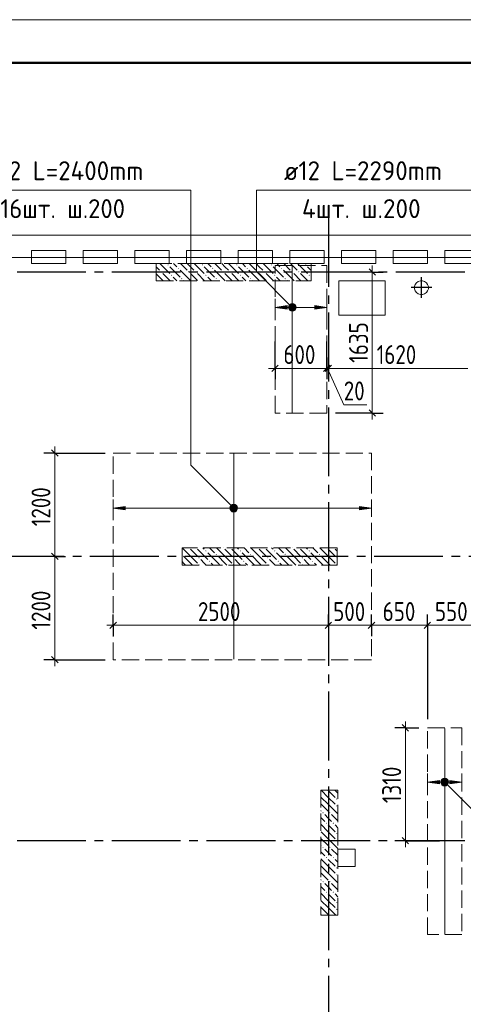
# Model space of a CAD drawing. Header units: millimetres. Extents: x 0 to 31317, y 0 to 42000.
# Tile 9 of 11: x 11038 to 16190, y 30571 to 42000. Entities that reach past the tile are written whole.
import ezdxf

# ---------------------------------------------------------------- set-up
doc = ezdxf.new("R2010")
doc.units = ezdxf.units.MM
doc.linetypes.add('______2', pattern=[270, 200, -70])
doc.linetypes.add('______5', pattern=[1100, 800, -100, 100, -100])
for name, color, linetype, lineweight in [('Standard', 7, 'Continuous', 25), ('ДОП Верх по Х', 7, 'Continuous', 25), ('ЖБ Перекрытие верхний уровень', 7, 'Continuous', 35), ('ЖБ Пилон', 7, 'Continuous', 35), ('Оси', 40, '______5', 18), ('Позиционная метка номер позиции', 7, 'Continuous', 13), ('Примечания', 7, 'Continuous', 25)]:
    doc.layers.add(name, color=color, linetype=linetype, lineweight=lineweight)
doc.styles.add('GOST 2.304-81', font='txt')
doc.styles.add('ISOCPEUR', font='txt')

msp = doc.modelspace()

# ---------------------------------------------------------------- hatches: boundary and pattern name
at = {"layer": 'ДОП Верх по Х', "linetype": 'Continuous', "lineweight": 13, "transparency": 33554687}
for points in [[(14144, 38641), (14004, 38661), (14144, 38681)], [(12264, 36310), (12124, 36330), (12264, 36350)], [(15914, 33130), (15774, 33150), (15914, 33170)]]:
    msp.add_hatch(color=7, dxfattribs=at).paths.add_polyline_path(points, flags=16)
for points in [[(14172, 38642), (14172, 38680), (14166, 38661)], [(14172, 38680), (14185, 38629), (14185, 38693)], [(14172, 38680), (14172, 38642), (14185, 38629)], [(14185, 38693), (14204, 38623), (14204, 38698)], [(14185, 38693), (14185, 38629), (14204, 38623)], [(14204, 38698), (14204, 38623), (14223, 38629)], [(14204, 38698), (14223, 38629), (14223, 38693)], [(14223, 38693), (14223, 38629), (14236, 38642)], [(14223, 38693), (14236, 38642), (14236, 38680)], [(14236, 38680), (14236, 38642), (14241, 38661)], [(14464, 38641), (14604, 38661), (14464, 38681)], [(13492, 36311), (13492, 36349), (13486, 36330)], [(13492, 36349), (13505, 36298), (13505, 36362)], [(13492, 36349), (13492, 36311), (13505, 36298)], [(13505, 36362), (13524, 36293), (13524, 36368)], [(13505, 36362), (13505, 36298), (13524, 36293)], [(13524, 36368), (13524, 36293), (13543, 36298)], [(13524, 36368), (13543, 36298), (13543, 36362)], [(13543, 36362), (13543, 36298), (13556, 36311)], [(13543, 36362), (13556, 36311), (13556, 36349)], [(13556, 36349), (13556, 36311), (13561, 36330)], [(14984, 36310), (15124, 36330), (14984, 36350)], [(16034, 33130), (16174, 33150), (16034, 33170)]]:
    msp.add_hatch(color=7, dxfattribs=at).paths.add_polyline_path(points)
at = {"layer": 'ЖБ Пилон', "linetype": 'Continuous', "lineweight": 18, "transparency": 33554687}
for points in [[(12754, 39153), (12761, 39160), (12767, 39153), (12761, 39147)], [(12874, 39113), (12881, 39120), (12887, 39113), (12881, 39107)], [(13154, 39153), (13161, 39160), (13167, 39153), (13161, 39147)], [(13274, 39113), (13281, 39120), (13287, 39113), (13281, 39107)], [(13554, 39153), (13561, 39160), (13567, 39153), (13561, 39147)], [(13674, 39113), (13681, 39120), (13687, 39113), (13681, 39107)], [(13954, 39153), (13961, 39160), (13967, 39153), (13961, 39147)], [(14074, 39113), (14081, 39120), (14087, 39113), (14081, 39107)], [(14354, 39153), (14361, 39160), (14367, 39153), (14361, 39147)], [(12674, 39073), (12681, 39080), (12687, 39073), (12681, 39067)], [(12794, 39033), (12801, 39040), (12807, 39033), (12801, 39027)], [(12914, 38993), (12921, 39000), (12927, 38993), (12921, 38987)], [(12994, 39073), (13001, 39080), (13007, 39073), (13001, 39067)], [(13074, 39073), (13081, 39080), (13087, 39073), (13081, 39067)], [(13194, 39033), (13201, 39040), (13207, 39033), (13201, 39027)], [(13314, 38993), (13321, 39000), (13327, 38993), (13321, 38987)], [(13394, 39073), (13401, 39080), (13407, 39073), (13401, 39067)], [(13474, 39073), (13481, 39080), (13487, 39073), (13481, 39067)], [(13594, 39033), (13601, 39040), (13607, 39033), (13601, 39027)], [(13714, 38993), (13721, 39000), (13727, 38993), (13721, 38987)], [(13794, 39073), (13801, 39080), (13807, 39073), (13801, 39067)], [(13874, 39073), (13881, 39080), (13887, 39073), (13881, 39067)], [(13994, 39033), (14001, 39040), (14007, 39033), (14001, 39027)], [(14114, 38993), (14121, 39000), (14127, 38993), (14121, 38987)], [(14194, 39073), (14201, 39080), (14207, 39073), (14201, 39067)], [(14274, 39073), (14281, 39080), (14287, 39073), (14281, 39067)], [(14394, 39033), (14401, 39040), (14407, 39033), (14401, 39027)], [(12924, 35797), (12927, 35793), (12924, 35790)], [(13004, 35870), (13001, 35867), (12998, 35870)], [(13084, 35870), (13081, 35867), (13078, 35870)], [(13194, 35833), (13201, 35840), (13207, 35833), (13201, 35827)], [(13314, 35793), (13321, 35800), (13327, 35793), (13321, 35787)], [(13404, 35870), (13401, 35867), (13398, 35870)], [(13484, 35870), (13481, 35867), (13478, 35870)], [(13594, 35833), (13601, 35840), (13607, 35833), (13601, 35827)], [(13714, 35793), (13721, 35800), (13727, 35793), (13721, 35787)], [(13804, 35870), (13801, 35867), (13798, 35870)], [(13884, 35870), (13881, 35867), (13878, 35870)], [(13994, 35833), (14001, 35840), (14007, 35833), (14001, 35827)], [(14114, 35793), (14121, 35800), (14127, 35793), (14121, 35787)], [(14204, 35870), (14201, 35867), (14198, 35870)], [(14284, 35870), (14281, 35867), (14278, 35870)], [(14394, 35833), (14401, 35840), (14407, 35833), (14401, 35827)], [(14514, 35793), (14521, 35800), (14527, 35793), (14521, 35787)], [(14604, 35870), (14601, 35867), (14598, 35870)], [(14684, 35870), (14681, 35867), (14678, 35870)], [(13114, 35753), (13121, 35760), (13127, 35753), (13121, 35747)], [(13114, 35673), (13121, 35680), (13127, 35673), (13124, 35670), (13118, 35670)], [(13234, 35713), (13241, 35720), (13247, 35713), (13241, 35707)], [(13514, 35753), (13521, 35760), (13527, 35753), (13521, 35747)], [(13514, 35673), (13521, 35680), (13527, 35673), (13524, 35670), (13518, 35670)], [(13634, 35713), (13641, 35720), (13647, 35713), (13641, 35707)], [(13914, 35753), (13921, 35760), (13927, 35753), (13921, 35747)], [(13914, 35673), (13921, 35680), (13927, 35673), (13924, 35670), (13918, 35670)], [(14034, 35713), (14041, 35720), (14047, 35713), (14041, 35707)], [(14314, 35753), (14321, 35760), (14327, 35753), (14321, 35747)], [(14314, 35673), (14321, 35680), (14327, 35673), (14324, 35670), (14318, 35670)], [(14434, 35713), (14441, 35720), (14447, 35713), (14441, 35707)], [(14714, 35753), (14721, 35760), (14724, 35757), (14724, 35750), (14721, 35747)], [(14714, 35673), (14721, 35680), (14724, 35677), (14724, 35670), (14718, 35670)], [(14714, 32953), (14721, 32960), (14727, 32953), (14721, 32947)], [(14714, 32873), (14721, 32880), (14727, 32873), (14721, 32867)], [(14554, 32793), (14561, 32800), (14567, 32793), (14561, 32787)], [(14634, 32793), (14641, 32800), (14647, 32793), (14641, 32787)], [(14594, 32673), (14601, 32680), (14607, 32673), (14601, 32667)], [(14674, 32673), (14681, 32680), (14687, 32673), (14681, 32667)], [(14714, 32553), (14721, 32560), (14727, 32553), (14721, 32547)], [(14714, 32473), (14721, 32480), (14727, 32473), (14721, 32467)], [(14554, 32393), (14561, 32400), (14567, 32393), (14561, 32387)], [(14634, 32393), (14641, 32400), (14647, 32393), (14641, 32387)], [(14594, 32273), (14601, 32280), (14607, 32273), (14601, 32267)], [(14674, 32273), (14681, 32280), (14687, 32273), (14681, 32267)], [(14714, 32153), (14721, 32160), (14727, 32153), (14721, 32147)], [(14714, 32073), (14721, 32080), (14727, 32073), (14721, 32067)], [(14554, 31993), (14561, 32000), (14567, 31993), (14561, 31987)], [(14634, 31993), (14641, 32000), (14647, 31993), (14641, 31987)], [(14594, 31873), (14601, 31880), (14607, 31873), (14601, 31867)], [(14674, 31873), (14681, 31880), (14687, 31873), (14681, 31867)], [(14714, 31753), (14721, 31760), (14727, 31753), (14721, 31747)], [(14714, 31673), (14721, 31680), (14727, 31673), (14721, 31667)]]:
    msp.add_hatch(color=7, dxfattribs=at).paths.add_polyline_path(points, flags=16)
at = {"layer": 'Позиционная метка номер позиции', "linetype": 'Continuous', "lineweight": 13, "transparency": 33554687}
for points in [[(14172, 38629), (14215, 38704), (14161, 38650)], [(14161, 38650), (14215, 38704), (14193, 38704)], [(14161, 38650), (14193, 38704), (14161, 38672)], [(14161, 38672), (14193, 38704), (14172, 38693)], [(14172, 38629), (14236, 38693), (14215, 38704)], [(14193, 38618), (14236, 38693), (14172, 38629)], [(14193, 38618), (14247, 38672), (14236, 38693)], [(14215, 38618), (14247, 38672), (14193, 38618)], [(14215, 38618), (14247, 38650), (14247, 38672)], [(14247, 38650), (14215, 38618), (14236, 38629)], [(13492, 36298), (13535, 36373), (13481, 36319)], [(13481, 36319), (13535, 36373), (13513, 36373)], [(13481, 36319), (13513, 36373), (13481, 36342)], [(13481, 36342), (13513, 36373), (13492, 36362)], [(13492, 36298), (13556, 36362), (13535, 36373)], [(13513, 36287), (13556, 36362), (13492, 36298)], [(13513, 36287), (13567, 36342), (13556, 36362)], [(13535, 36287), (13567, 36342), (13513, 36287)], [(13535, 36287), (13567, 36319), (13567, 36342)], [(13567, 36319), (13535, 36287), (13556, 36298)], [(15931, 33162), (15963, 33194), (15942, 33182)], [(15963, 33194), (15931, 33162), (15931, 33139)], [(15963, 33194), (15931, 33139), (15985, 33194)], [(15985, 33194), (15931, 33139), (15942, 33118)], [(15985, 33194), (15942, 33118), (16006, 33182)], [(16006, 33182), (15942, 33118), (15963, 33107)], [(16006, 33182), (15963, 33107), (16017, 33162)], [(16017, 33162), (15963, 33107), (15985, 33107)], [(16017, 33162), (15985, 33107), (16017, 33139)], [(16017, 33139), (15985, 33107), (16006, 33118)]]:
    msp.add_hatch(color=7, dxfattribs=at).paths.add_polyline_path(points)

# ---------------------------------------------------------------- linework, layer by layer
at = {"layer": 'Standard', "color": 7, "linetype": 'Continuous', "lineweight": 25, "transparency": 33554687}
for p, q in [((15095, 39108), (15170, 39033)), ((13966, 37916), (14041, 37991)), ((14566, 37916), (14641, 37991)), ((14586, 37916), (14661, 37991)), ((15095, 37470), (15170, 37396)), ((11408, 37008), (11483, 36933)), ((11408, 35808), (11483, 35733)), ((12086, 34933), (12161, 35008)), ((14586, 34933), (14661, 35008)), ((15086, 34933), (15161, 35008)), ((15736, 34933), (15811, 35008)), ((11408, 34608), (11483, 34533)), ((15480, 33817), (15555, 33743)), ((15480, 32508), (15555, 32433))]:
    msp.add_line(p, q, dxfattribs=at)
at = {"layer": 'Standard', "color": 7, "linetype": 'Continuous', "lineweight": 13, "transparency": 33554687}
for p, q in [((15133, 39070), (15133, 39145)), ((14004, 37953), (13929, 37953)), ((14604, 37953), (14624, 37953)), ((14614, 37953), (14802, 37531)), ((14624, 37953), (16244, 37953)), ((14802, 37531), (15068, 37531)), ((15133, 37433), (15133, 37358)), ((11445, 36970), (11445, 37045)), ((11445, 35770), (11445, 34570)), ((12124, 34970), (12049, 34970)), ((12124, 34970), (14624, 34970)), ((14624, 34970), (15124, 34970)), ((15124, 34970), (15774, 34970)), ((15774, 34970), (16324, 34970)), ((11445, 34570), (11445, 34495)), ((15518, 33780), (15518, 33855)), ((15518, 32470), (15518, 32395))]:
    msp.add_line(p, q, dxfattribs=at)
at = {"layer": 'Standard', "color": 251, "linetype": 'Continuous', "lineweight": -3, "true_color": 0x656565, "transparency": 33554687}
for p, q in [((15133, 39070), (14704, 39070)), ((15133, 39070), (15008, 39070)), ((15133, 39070), (15258, 39070)), ((14004, 37953), (14004, 38263)), ((14004, 37953), (14004, 38078)), ((14604, 37953), (14604, 38078)), ((14624, 37953), (14624, 38078)), ((14004, 37953), (14004, 37828)), ((14604, 37953), (14604, 37828)), ((14624, 37953), (14624, 37828)), ((14624, 37953), (14624, 37953)), ((15133, 37433), (14704, 37433)), ((15133, 37433), (15008, 37433)), ((15133, 37433), (15258, 37433)), ((11445, 36970), (11320, 36970)), ((11445, 36970), (11570, 36970)), ((11445, 36970), (12030, 36970)), ((11445, 35770), (11320, 35770)), ((11445, 35770), (11570, 35770)), ((11445, 35770), (11445, 35770)), ((12124, 34970), (12124, 35095)), ((14624, 34970), (14624, 35095)), ((15124, 34970), (15124, 35095)), ((15774, 34970), (15774, 35095)), ((12124, 34970), (12124, 34845)), ((12124, 34970), (12124, 34970)), ((14624, 34970), (14624, 34845)), ((14624, 34970), (14624, 34788)), ((15124, 34970), (15124, 34845)), ((15124, 34970), (15124, 34970)), ((15774, 34970), (15774, 34845)), ((15774, 34970), (15774, 33880)), ((11445, 34570), (11320, 34570)), ((11445, 34570), (11570, 34570)), ((11445, 34570), (12030, 34570)), ((15518, 33780), (15393, 33780)), ((15518, 33780), (15643, 33780)), ((15518, 33780), (15674, 33780)), ((15518, 32470), (15393, 32470)), ((15518, 32470), (15643, 32470)), ((15518, 32470), (15914, 32470))]:
    msp.add_line(p, q, dxfattribs=at)
at = {"layer": 'Standard', "color": 8, "linetype": '______5', "lineweight": -3, "transparency": 33554687}
for p, q in [((15704, 38770), (15704, 39010)), ((15824, 38890), (15584, 38890))]:
    msp.add_line(p, q, dxfattribs=at)
at = {"layer": 'Standard', "color": 7, "linetype": 'Continuous', "lineweight": 13, "transparency": 33554687}
msp.add_lwpolyline([(0, 0), (29700, 0), (29700, 42000), (0, 42000), (0, 0)], close=True, dxfattribs=at)
at = {"layer": 'Standard', "color": 7, "linetype": 'Continuous', "lineweight": 50, "transparency": 33554687}
msp.add_lwpolyline([(2000, 41500), (29200, 41500), (29200, 500), (2000, 500), (2000, 41500)], close=True, dxfattribs=at)
at = {"layer": 'Standard', "color": 254, "linetype": 'Continuous', "lineweight": 18, "true_color": 0xc4c4ff, "transparency": 33554687}
msp.add_lwpolyline([(9324, 17861), (20824, 17861), (20824, 39239), (9324, 39239), (9324, 17861)], dxfattribs=at)
at = {"layer": 'Standard', "color": 7, "linetype": 'Continuous', "lineweight": 13, "transparency": 33554687}
for points in [[(15133, 39070), (15133, 37918), (15133, 37918), (15133, 37433)], [(14004, 37953), (14055, 37953), (14055, 37953), (14196, 37953), (14196, 37953), (14604, 37953)], [(11445, 36970), (11445, 36023), (11445, 36023), (11445, 35770)], [(15518, 33780), (15518, 32821), (15518, 32821), (15518, 32470)]]:
    msp.add_lwpolyline(points, dxfattribs=at)
at = {"layer": 'Standard', "color": 251, "linetype": 'Continuous', "lineweight": -3, "true_color": 0x656565, "transparency": 33554687}
msp.add_lwpolyline([(14604, 37953), (14604, 37970), (14604, 37970), (14604, 37970), (14604, 37970), (14604, 37970), (14604, 37970), (14604, 37970), (14604, 37970), (14604, 37970), (14604, 37970), (14604, 38108), (14604, 38108), (14604, 38263)], dxfattribs=at)
at = {"layer": 'ДОП Верх по Х', "color": 7, "linetype": 'Continuous', "lineweight": 13, "transparency": 33554687}
for p, q in [((10616, 40020), (12724, 40020)), ((14087, 40020), (16173, 40020))]:
    msp.add_line(p, q, dxfattribs=at)
at = {"layer": 'ДОП Верх по Х', "color": 7, "linetype": 'Continuous', "lineweight": 18, "transparency": 33554687}
for p, q in [((14204, 37439), (14204, 39139)), ((13524, 34576), (13524, 36964)), ((15974, 33774), (15974, 31386))]:
    msp.add_line(p, q, dxfattribs=at)
at = {"layer": 'ДОП Верх по Х', "color": 251, "linetype": 'Continuous', "lineweight": 13, "true_color": 0x494949, "transparency": 33554687}
for p, q in [((14004, 38661), (14004, 38761)), ((14604, 38661), (14604, 38761)), ((14004, 38661), (14144, 38681)), ((14144, 38641), (14004, 38661)), ((14004, 38661), (14004, 38561)), ((14004, 38661), (14004, 38661)), ((14144, 38681), (14144, 38641)), ((14144, 38661), (14174, 38661)), ((14204, 38698), (14204, 38698)), ((14234, 38661), (14464, 38661)), ((14604, 38661), (14464, 38681)), ((14464, 38681), (14464, 38641)), ((14464, 38641), (14604, 38661)), ((14604, 38661), (14604, 38561)), ((14604, 38661), (14604, 38661)), ((14204, 38623), (14204, 38623)), ((12124, 36330), (12124, 36430)), ((12124, 36330), (12264, 36350)), ((12264, 36350), (12264, 36310)), ((13524, 36368), (13524, 36368)), ((15124, 36330), (14984, 36350)), ((14984, 36350), (14984, 36310)), ((15124, 36330), (15124, 36430)), ((12264, 36310), (12124, 36330)), ((12124, 36330), (12124, 36230)), ((12124, 36330), (12124, 36330)), ((12264, 36330), (13494, 36330)), ((13524, 36293), (13524, 36293)), ((13554, 36330), (14984, 36330)), ((14984, 36310), (15124, 36330)), ((15124, 36330), (15124, 36230)), ((15124, 36330), (15124, 36330)), ((15774, 33150), (15774, 33250)), ((15774, 33150), (15914, 33170)), ((15914, 33130), (15774, 33150)), ((15774, 33150), (15774, 33050)), ((15774, 33150), (15774, 33150)), ((15914, 33170), (15914, 33130)), ((15914, 33150), (15944, 33150)), ((15974, 33188), (15974, 33188)), ((16004, 33150), (16034, 33150)), ((16174, 33150), (16034, 33170)), ((16034, 33170), (16034, 33130)), ((16034, 33130), (16174, 33150)), ((16174, 33150), (16174, 33250)), ((16174, 33150), (16174, 33050)), ((16174, 33150), (16174, 33150)), ((15974, 33113), (15974, 33113))]:
    msp.add_line(p, q, dxfattribs=at)
for centre in [(14204, 38661), (13524, 36330)]:
    msp.add_circle(centre, 37.5, dxfattribs=at)
at = {"layer": 'ЖБ Перекрытие верхний уровень', "color": 7, "linetype": 'Continuous', "lineweight": 18, "transparency": 33554687}
for p, q in [((22354, 39500), (7394, 39500)), ((11174, 39170), (11174, 39320)), ((11174, 39320), (11574, 39320)), ((11574, 39320), (11574, 39170)), ((11774, 39170), (11774, 39320)), ((11774, 39320), (12174, 39320)), ((12174, 39320), (12174, 39170)), ((12374, 39170), (12374, 39320)), ((12374, 39320), (12774, 39320)), ((12774, 39320), (12774, 39170)), ((12974, 39170), (12974, 39320)), ((12974, 39320), (13374, 39320)), ((13374, 39320), (13374, 39170)), ((13574, 39170), (13574, 39320)), ((13574, 39320), (13974, 39320)), ((13974, 39320), (13974, 39170)), ((14174, 39170), (14174, 39320)), ((14174, 39320), (14574, 39320)), ((14574, 39320), (14574, 39170)), ((14774, 39170), (14774, 39320)), ((14774, 39320), (15174, 39320)), ((15174, 39320), (15174, 39170)), ((15374, 39170), (15374, 39320)), ((15374, 39320), (15774, 39320)), ((15774, 39320), (15774, 39170)), ((15974, 39170), (15974, 39320)), ((15974, 39320), (16374, 39320)), ((11574, 39170), (11174, 39170)), ((12174, 39170), (11774, 39170)), ((12774, 39170), (12374, 39170)), ((13374, 39170), (12974, 39170)), ((13974, 39170), (13574, 39170)), ((14574, 39170), (14174, 39170)), ((15174, 39170), (14774, 39170)), ((15774, 39170), (15374, 39170)), ((16374, 39170), (15974, 39170)), ((15284, 38970), (14744, 38970)), ((14744, 38970), (14744, 38570)), ((15284, 38570), (15284, 38970)), ((15632, 38927), (15624, 38903)), ((15624, 38903), (15624, 38877)), ((15624, 38877), (15632, 38853)), ((15647, 38947), (15632, 38927)), ((15667, 38962), (15647, 38947)), ((15691, 38970), (15667, 38962)), ((15717, 38970), (15691, 38970)), ((15741, 38962), (15717, 38970)), ((15761, 38947), (15741, 38962)), ((15776, 38927), (15761, 38947)), ((15784, 38903), (15776, 38927)), ((15776, 38853), (15784, 38877)), ((15784, 38877), (15784, 38903)), ((15632, 38853), (15647, 38833)), ((15647, 38833), (15667, 38818)), ((15667, 38818), (15691, 38810)), ((15691, 38810), (15717, 38810)), ((15717, 38810), (15741, 38818)), ((15741, 38818), (15761, 38833)), ((15761, 38833), (15776, 38853)), ((14744, 38570), (15284, 38570)), ((14934, 32370), (14734, 32370)), ((14734, 32370), (14734, 32170)), ((14934, 32170), (14934, 32370)), ((14734, 32170), (14934, 32170))]:
    msp.add_line(p, q, dxfattribs=at)
at = {"layer": 'ЖБ Пилон', "color": 253, "linetype": '______2', "lineweight": 13, "true_color": 0xa0a0a0, "transparency": 33554687}
for p, q in [((14424, 39170), (12624, 39170)), ((12624, 39170), (12624, 38970)), ((14424, 38970), (14424, 39170)), ((12624, 38970), (14424, 38970)), ((14724, 35870), (12924, 35870)), ((12924, 35870), (12924, 35670)), ((14724, 35670), (14724, 35870)), ((12924, 35670), (14724, 35670)), ((14534, 33055), (14534, 31605)), ((14734, 33055), (14534, 33055)), ((14734, 31605), (14734, 33055)), ((14534, 31605), (14734, 31605))]:
    msp.add_line(p, q, dxfattribs=at)
at = {"layer": 'ЖБ Пилон', "color": 9, "linetype": 'Continuous', "lineweight": 18, "true_color": 0xc7c7c7, "transparency": 33554687}
for p, q in [((12661, 39093), (12624, 39130)), ((12664, 39170), (12781, 39053)), ((12781, 39133), (12901, 39013)), ((12824, 39170), (12861, 39133)), ((13021, 38973), (12901, 39093)), ((12904, 39170), (12981, 39093)), ((13021, 39133), (12984, 39170)), ((13061, 39093), (13021, 39133)), ((13064, 39170), (13181, 39053)), ((13181, 39133), (13301, 39013)), ((13224, 39170), (13261, 39133)), ((13421, 38973), (13301, 39093)), ((13304, 39170), (13381, 39093)), ((13421, 39133), (13384, 39170)), ((13461, 39093), (13421, 39133)), ((13464, 39170), (13581, 39053)), ((13581, 39133), (13701, 39013)), ((13624, 39170), (13661, 39133)), ((13821, 38973), (13701, 39093)), ((13704, 39170), (13781, 39093)), ((13821, 39133), (13784, 39170)), ((13861, 39093), (13821, 39133)), ((13864, 39170), (13981, 39053)), ((13981, 39133), (14101, 39013)), ((14024, 39170), (14061, 39133)), ((14221, 38973), (14101, 39093)), ((14104, 39170), (14181, 39093)), ((14221, 39133), (14184, 39170)), ((14261, 39093), (14221, 39133)), ((14264, 39170), (14381, 39053)), ((14381, 39133), (14424, 39090)), ((12624, 39050), (12701, 38973)), ((12701, 39053), (12784, 38970)), ((12864, 38970), (12821, 39013)), ((13021, 39053), (13101, 38973)), ((13101, 39053), (13184, 38970)), ((13264, 38970), (13221, 39013)), ((13421, 39053), (13501, 38973)), ((13501, 39053), (13584, 38970)), ((13664, 38970), (13621, 39013)), ((13821, 39053), (13901, 38973)), ((13901, 39053), (13984, 38970)), ((14064, 38970), (14021, 39013)), ((14221, 39053), (14301, 38973)), ((14301, 39053), (14384, 38970)), ((14424, 39010), (14421, 39013)), ((12624, 38970), (12624, 38970)), ((12941, 38973), (12944, 38970)), ((13021, 38973), (13024, 38970)), ((13341, 38973), (13344, 38970)), ((13421, 38973), (13424, 38970)), ((13741, 38973), (13744, 38970)), ((13821, 38973), (13824, 38970)), ((14141, 38973), (14144, 38970)), ((14221, 38973), (14224, 38970)), ((13021, 35773), (12924, 35870)), ((13021, 35853), (13101, 35773)), ((13101, 35853), (13221, 35733)), ((13164, 35870), (13181, 35853)), ((13341, 35693), (13221, 35813)), ((13244, 35870), (13301, 35813)), ((13421, 35773), (13324, 35870)), ((13421, 35853), (13501, 35773)), ((13501, 35853), (13621, 35733)), ((13564, 35870), (13581, 35853)), ((13741, 35693), (13621, 35813)), ((13644, 35870), (13701, 35813)), ((13821, 35773), (13724, 35870)), ((13821, 35853), (13901, 35773)), ((13901, 35853), (14021, 35733)), ((13964, 35870), (13981, 35853)), ((14141, 35693), (14021, 35813)), ((14044, 35870), (14101, 35813)), ((14221, 35773), (14124, 35870)), ((14221, 35853), (14301, 35773)), ((14301, 35853), (14421, 35733)), ((14364, 35870), (14381, 35853)), ((14541, 35693), (14421, 35813)), ((14444, 35870), (14501, 35813)), ((14621, 35773), (14524, 35870)), ((14621, 35853), (14701, 35773)), ((14701, 35853), (14724, 35830)), ((12941, 35693), (12924, 35710)), ((12941, 35773), (13021, 35693)), ((12941, 35693), (12964, 35670)), ((13021, 35773), (13101, 35693)), ((13021, 35693), (13044, 35670)), ((13181, 35693), (13141, 35733)), ((13204, 35670), (13181, 35693)), ((13261, 35693), (13284, 35670)), ((13341, 35773), (13421, 35693)), ((13341, 35693), (13364, 35670)), ((13421, 35773), (13501, 35693)), ((13421, 35693), (13444, 35670)), ((13581, 35693), (13541, 35733)), ((13604, 35670), (13581, 35693)), ((13661, 35693), (13684, 35670)), ((13741, 35773), (13821, 35693)), ((13741, 35693), (13764, 35670)), ((13821, 35773), (13901, 35693)), ((13821, 35693), (13844, 35670)), ((13981, 35693), (13941, 35733)), ((14004, 35670), (13981, 35693)), ((14061, 35693), (14084, 35670)), ((14141, 35773), (14221, 35693)), ((14141, 35693), (14164, 35670)), ((14221, 35773), (14301, 35693)), ((14221, 35693), (14244, 35670)), ((14381, 35693), (14341, 35733)), ((14404, 35670), (14381, 35693)), ((14461, 35693), (14484, 35670)), ((14541, 35773), (14621, 35693)), ((14541, 35693), (14564, 35670)), ((14621, 35773), (14701, 35693)), ((14621, 35693), (14644, 35670)), ((14621, 32973), (14539, 33055)), ((14621, 33053), (14701, 32973)), ((14701, 33053), (14734, 33020)), ((14541, 32973), (14621, 32893)), ((14621, 32973), (14701, 32893)), ((14541, 32893), (14534, 32900)), ((14534, 32820), (14541, 32813)), ((14541, 32893), (14621, 32813)), ((14621, 32893), (14734, 32780)), ((14534, 32740), (14581, 32693)), ((14621, 32733), (14581, 32773)), ((14661, 32693), (14621, 32733)), ((14661, 32773), (14734, 32700)), ((14621, 32573), (14534, 32660)), ((14621, 32653), (14701, 32573)), ((14701, 32653), (14734, 32620)), ((14541, 32493), (14534, 32500)), ((14541, 32573), (14621, 32493)), ((14541, 32493), (14621, 32413)), ((14621, 32573), (14701, 32493)), ((14621, 32493), (14734, 32380)), ((14534, 32420), (14541, 32413)), ((14621, 32333), (14581, 32373)), ((14661, 32373), (14734, 32300)), ((14534, 32340), (14581, 32293)), ((14621, 32173), (14534, 32260)), ((14661, 32293), (14621, 32333)), ((14621, 32253), (14701, 32173)), ((14701, 32253), (14734, 32220)), ((14541, 32173), (14621, 32093)), ((14621, 32173), (14701, 32093)), ((14541, 32093), (14534, 32100)), ((14534, 32020), (14541, 32013)), ((14541, 32093), (14621, 32013)), ((14621, 32093), (14734, 31980)), ((14534, 31940), (14581, 31893)), ((14621, 31933), (14581, 31973)), ((14661, 31893), (14621, 31933)), ((14661, 31973), (14734, 31900)), ((14621, 31773), (14534, 31860)), ((14621, 31853), (14701, 31773)), ((14701, 31853), (14734, 31820)), ((14541, 31693), (14534, 31700)), ((14541, 31773), (14621, 31693)), ((14541, 31693), (14621, 31613)), ((14621, 31773), (14701, 31693)), ((14621, 31693), (14709, 31605)), ((14534, 31620), (14541, 31613))]:
    msp.add_line(p, q, dxfattribs=at)
at = {"layer": 'Оси', "color": 8, "linetype": '______5', "lineweight": -3, "transparency": 33554687}
for p, q in [((14624, 39700), (14624, 15930)), ((22807, 39070), (3600, 39070)), ((22554, 35770), (3600, 35770)), ((22807, 32470), (3600, 32470))]:
    msp.add_line(p, q, dxfattribs=at)
at = {"layer": 'Позиционная метка номер позиции', "color": 7, "linetype": 'Continuous', "lineweight": 13, "transparency": 33554687}
for p, q in [((14172, 38693), (14172, 38693)), ((14236, 38693), (14236, 38693)), ((14172, 38629), (14172, 38629)), ((14236, 38629), (14236, 38629)), ((13492, 36362), (13492, 36362)), ((13556, 36362), (13556, 36362)), ((13492, 36298), (13492, 36298)), ((13556, 36298), (13556, 36298)), ((15942, 33182), (15942, 33182)), ((16006, 33182), (16006, 33182)), ((15942, 33118), (15942, 33118)), ((16006, 33118), (16006, 33118))]:
    msp.add_line(p, q, dxfattribs=at)
for points in [[(13524, 36330), (13024, 36830), (13024, 40020), (10524, 40020)], [(14204, 38661), (13787, 39078), (13787, 40020), (16287, 40020)], [(15974, 33150), (16474, 32650), (16474, 31780), (18974, 31780)]]:
    msp.add_lwpolyline(points, dxfattribs=at)
for centre in [(14204, 38661), (13524, 36330), (15974, 33150)]:
    msp.add_circle(centre, 45, dxfattribs=at)
at = {"layer": 'Примечания', "color": 7, "linetype": '______2', "lineweight": 18, "transparency": 33554687}
for p, q in [((14004, 39145), (14604, 39145)), ((14004, 37433), (14004, 39145)), ((14604, 39145), (14604, 37433)), ((14604, 37433), (14004, 37433)), ((12124, 36970), (15124, 36970)), ((12124, 34570), (12124, 36970)), ((15124, 36970), (15124, 34570)), ((15124, 34570), (12124, 34570)), ((15774, 33780), (16174, 33780)), ((15774, 31380), (15774, 33780)), ((16174, 33780), (16174, 31380)), ((16174, 31380), (15774, 31380))]:
    msp.add_line(p, q, dxfattribs=at)

# ---------------------------------------------------------------- texts
at = {"layer": 'Standard', "color": 7, "linetype": 'Continuous', "lineweight": 25, "transparency": 33554687, "char_height": 220, "attachment_point": 7, "rotation": 90, "style": 'GOST 2.304-81'}
for s, insert, width in [('1635', (15083, 38017), 594.59), ('1200', (11395, 36120), 625.73), ('1200', (11395, 34920), 625.73), ('1310', (15468, 32906), 563.28)]:
    msp.add_mtext(s, dxfattribs=dict(at, insert=insert, width=width))
at = {"layer": 'Standard', "color": 7, "linetype": 'Continuous', "lineweight": 25, "transparency": 33554687, "char_height": 220, "attachment_point": 7, "style": 'GOST 2.304-81'}
for s, insert, width in [('600', (14101, 38003), 531.97), ('1620', (15184, 38003), 625.74), ('20', (14802, 37581), 391.3), ('2500', (13108, 35020), 657.05), ('500', (14679, 35020), 516.38), ('650', (15254, 35020), 516.4), ('550', (15861, 35020), 500.81)]:
    msp.add_mtext(s, dxfattribs=dict(at, insert=insert, width=width))
at = {"layer": 'ДОП Верх по Х', "color": 7, "linetype": 'Continuous', "lineweight": 13, "transparency": 33554687, "char_height": 220, "attachment_point": 7, "style": 'ISOCPEUR'}
for s, insert, width in [('\\W0.96;ø12 L=2400mm ', (10636, 40137), 2172.61), ('\\W0.96;ø12 L=2290mm ', (14107, 40137), 2150.52), ('\\W0.95;16шт. ш.200 ', (10812, 39697), 1819.89), ('\\W0.97;4шт. ш.200 ', (14316, 39697), 1734.41)]:
    msp.add_mtext(s, dxfattribs=dict(at, insert=insert, width=width))

doc.saveas('drawing.dxf')
